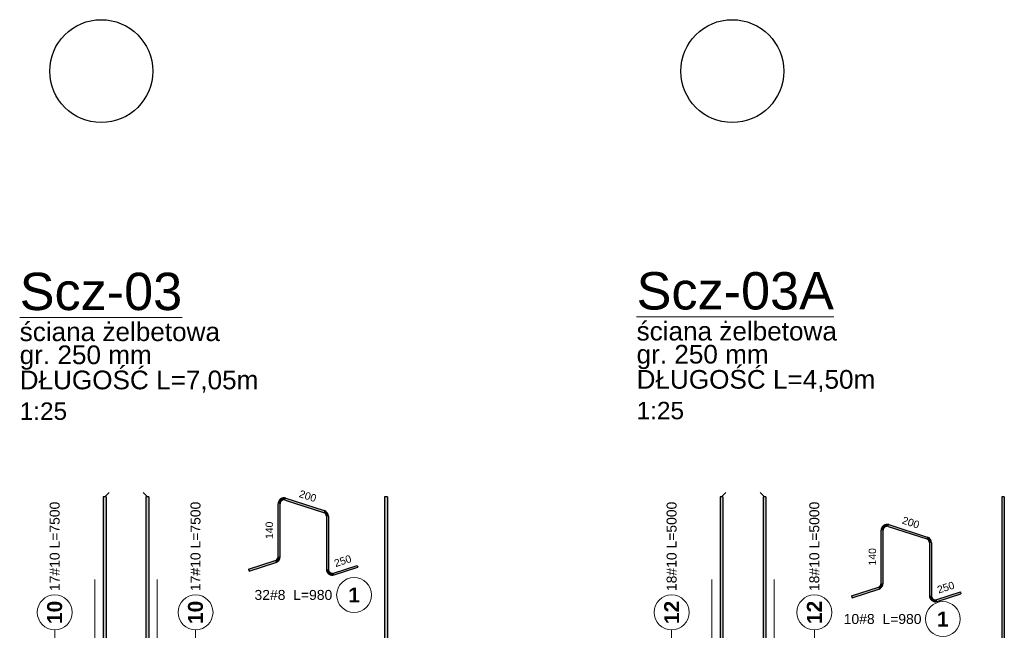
# Model space of a CAD drawing. Extents: x -1474 to 455485, y -101625 to 75879.
# Tile 19 of 31: x 307804 to 311754, y -87187 to -84735. Entities that reach past the tile are written whole.
import ezdxf

# ---------------------------------------------------------------- set-up
doc = ezdxf.new("R2010")
doc.units = 0
doc.header["$LTSCALE"] = 10
doc.header["$MEASUREMENT"] = 0
doc.linetypes.add('HIDDEN', pattern=[0.375, 0.25, -0.125])
doc.layers.add('P-Opis', color=1, linetype='Continuous', lineweight=18)
doc.layers.add('P-Przerywana', color=13, linetype='HIDDEN', lineweight=9)
for name, color, linetype in [('RCAD_kształt pręta', 7, 'Continuous'), ('RCAD_opis rozkładu', 7, 'Continuous'), ('RCAD_pręt wyrzucony', 130, 'Continuous')]:
    doc.layers.add(name, color=color, linetype=linetype)
doc.styles.add('_Fd Opis', font='arial.ttf')
doc.styles.add('style1', font='arial.ttf')
doc.styles.add('style3', font='arialbd.ttf')

msp = doc.modelspace()

# ---------------------------------------------------------------- hatches: boundary and pattern name
at = {"layer": 'RCAD_kształt pręta'}
for points in [[(308139.16431, -86650.27354), (308151.16431, -86650.27354), (308151.16431, -91012.93326), (308139.16431, -91012.93326)], [(308310.01651, -86650.27354), (308322.01651, -86650.27354), (308322.01651, -91012.93326), (308310.01651, -91012.93326)], [(310614.54029, -86650.27354), (310624.54029, -86650.27354), (310624.54029, -91012.93326), (310614.54029, -91012.93326)], [(310787.39249, -86650.27354), (310797.39249, -86650.27354), (310797.39249, -91012.93326), (310787.39249, -91012.93326)]]:
    msp.add_hatch(color=4, dxfattribs=at).paths.add_polyline_path(points, flags=0)
at = {"layer": 'RCAD_pręt wyrzucony'}
h = msp.add_hatch(color=4, dxfattribs=at)
edge = h.paths.add_edge_path(flags=0)
edge.add_line((308871.77129, -86655.81384), (308869.29916, -86663.42229))
edge.add_arc((308864.35489, -86678.6392), 16, 72, 180)
edge.add_line((308848.35489, -86678.6392), (308840.35489, -86678.6392))
edge.add_arc((308864.35489, -86678.6392), 24, 432, 540, ccw=False)
for points in [[(308848.35489, -86891.58071), (308840.35489, -86891.58071), (308840.35489, -86678.6392), (308848.35489, -86678.6392)], [(308869.29916, -86663.42229), (308871.77129, -86655.81384), (309025.78682, -86705.85652), (309023.31469, -86713.46497)], [(309267.06974, -86650.27354), (309279.06974, -86650.27354), (309279.06974, -91012.93326), (309267.06974, -91012.93326)], [(311744.44572, -86650.27354), (311754.44572, -86650.27354), (311754.44572, -91012.93326), (311744.44572, -91012.93326)], [(309034.37042, -86728.68188), (309042.37042, -86728.68188), (309042.37042, -86941.62339), (309034.37042, -86941.62339)], [(311268.07915, -86997.96618), (311260.07915, -86997.96618), (311260.07915, -86785.02467), (311268.07915, -86785.02467)], [(311289.02343, -86769.80776), (311291.49556, -86762.19931), (311445.51109, -86812.24199), (311443.03896, -86819.85044)], [(311454.09468, -86835.06735), (311462.09468, -86835.06735), (311462.09468, -87048.00886), (311454.09468, -87048.00886)], [(308724.33125, -86949.31545), (308721.85911, -86941.707), (308829.29916, -86906.79761), (308831.77129, -86914.40607)], [(309065.78682, -86964.44874), (309063.31469, -86956.84029), (309158.39405, -86925.94713), (309160.86619, -86933.55559)], [(311144.05552, -87055.70092), (311141.58338, -87048.09247), (311249.02343, -87013.18308), (311251.49556, -87020.79153)], [(311485.51109, -87070.83421), (311483.03896, -87063.22576), (311578.11832, -87032.3326), (311580.59046, -87039.94105)]]:
    msp.add_hatch(color=4, dxfattribs=at).paths.add_polyline_path(points, flags=0)
h = msp.add_hatch(color=4, dxfattribs=at)
edge = h.paths.add_edge_path(flags=0)
edge.add_line((309042.37042, -86728.68188), (309034.37042, -86728.68188))
edge.add_arc((309018.37042, -86728.68188), 16, 0, 72)
edge.add_line((309023.31469, -86713.46497), (309025.78682, -86705.85652))
edge.add_arc((309018.37042, -86728.68188), 24, 360, 432, ccw=False)
h = msp.add_hatch(color=4, dxfattribs=at)
edge = h.paths.add_edge_path(flags=0)
edge.add_line((311291.49556, -86762.19931), (311289.02343, -86769.80776))
edge.add_arc((311284.07915, -86785.02467), 16, 72, 180)
edge.add_line((311268.07915, -86785.02467), (311260.07915, -86785.02467))
edge.add_arc((311284.07915, -86785.02467), 24, 432, 540, ccw=False)
h = msp.add_hatch(color=4, dxfattribs=at)
edge = h.paths.add_edge_path(flags=0)
edge.add_line((311462.09468, -86835.06735), (311454.09468, -86835.06735))
edge.add_arc((311438.09468, -86835.06735), 16, 0, 72)
edge.add_line((311443.03896, -86819.85044), (311445.51109, -86812.24199))
edge.add_arc((311438.09468, -86835.06735), 24, 360, 432, ccw=False)
h = msp.add_hatch(color=4, dxfattribs=at)
edge = h.paths.add_edge_path(flags=0)
edge.add_line((308831.77129, -86914.40607), (308829.29916, -86906.79761))
edge.add_arc((308824.35489, -86891.58071), 16, -72, 0)
edge.add_line((308840.35489, -86891.58071), (308848.35489, -86891.58071))
edge.add_arc((308824.35489, -86891.58071), 24, 288, 360, ccw=False)
h = msp.add_hatch(color=4, dxfattribs=at)
edge = h.paths.add_edge_path(flags=0)
edge.add_line((309034.37042, -86941.62339), (309042.37042, -86941.62339))
edge.add_arc((309058.37042, -86941.62339), 16, 180, 288)
edge.add_line((309063.31469, -86956.84029), (309065.78682, -86964.44874))
edge.add_arc((309058.37042, -86941.62339), 24, 540, 648, ccw=False)
h = msp.add_hatch(color=4, dxfattribs=at)
edge = h.paths.add_edge_path(flags=0)
edge.add_line((311251.49556, -87020.79153), (311249.02343, -87013.18308))
edge.add_arc((311244.07915, -86997.96618), 16, -72, 0)
edge.add_line((311260.07915, -86997.96618), (311268.07915, -86997.96618))
edge.add_arc((311244.07915, -86997.96618), 24, 288, 360, ccw=False)
h = msp.add_hatch(color=4, dxfattribs=at)
edge = h.paths.add_edge_path(flags=0)
edge.add_line((311454.09468, -87048.00886), (311462.09468, -87048.00886))
edge.add_arc((311478.09468, -87048.00886), 16, 180, 288)
edge.add_line((311483.03896, -87063.22576), (311485.51109, -87070.83421))
edge.add_arc((311478.09468, -87048.00886), 24, 540, 648, ccw=False)

# ---------------------------------------------------------------- linework, layer by layer
for centre in [(308130.91045, -84941.13603), (310662.92772, -84941.13603)]:
    msp.add_circle(centre, 206.61689)
at = {"layer": 'P-Przerywana'}
for points in [[(308105.59041, -87352.93326), (308105.59041, -86981.88999)], [(308355.59041, -87352.93326), (308355.59041, -86981.88999)], [(310580.96639, -87352.93326), (310580.96639, -86981.88999)], [(310830.96639, -87352.93326), (310830.96639, -86981.88999)]]:
    msp.add_lwpolyline(points, dxfattribs=at)
at = {"layer": 'RCAD_kształt pręta', "color": 2, "lineweight": 5}
for p, q in [((308145.16431, -86650.27354), (308162.66431, -86632.77354)), ((308316.01651, -86650.27354), (308298.51651, -86632.77354)), ((310619.54029, -86650.27354), (310637.04029, -86632.77354)), ((310792.39249, -86650.27354), (310774.89249, -86632.77354))]:
    msp.add_line(p, q, dxfattribs=at)
at = {"layer": 'RCAD_kształt pręta', "color": 4}
for p, q in [((308139.16431, -86650.27354), (308139.16431, -91012.93326)), ((308151.16431, -86650.27354), (308139.16431, -86650.27354)), ((308151.16431, -86650.27354), (308151.16431, -91012.93326)), ((308310.01651, -86650.27354), (308310.01651, -91012.93326)), ((308322.01651, -86650.27354), (308310.01651, -86650.27354)), ((308322.01651, -86650.27354), (308322.01651, -91012.93326)), ((310614.54029, -86650.27354), (310614.54029, -91012.93326)), ((310624.54029, -86650.27354), (310614.54029, -86650.27354)), ((310624.54029, -86650.27354), (310624.54029, -91012.93326)), ((310787.39249, -86650.27354), (310787.39249, -91012.93326)), ((310797.39249, -86650.27354), (310787.39249, -86650.27354)), ((310797.39249, -86650.27354), (310797.39249, -91012.93326))]:
    msp.add_line(p, q, dxfattribs=at)
at = {"layer": 'RCAD_opis rozkładu', "color": 8, "lineweight": 0}
for p, q in [((307944.26833, -87184.70223), (307944.26833, -87592.93326)), ((308509.2826, -87184.70223), (308509.2826, -87592.93326)), ((310419.64431, -87184.70223), (310419.64431, -87352.93326)), ((310992.28848, -87184.70223), (310992.28848, -87352.93326))]:
    msp.add_line(p, q, dxfattribs=at)
for centre in [(307944.26833, -87114.70223), (308509.2826, -87114.70223), (310419.64431, -87114.70223), (310992.28848, -87114.70223)]:
    msp.add_circle(centre, 70, dxfattribs=at)
at = {"layer": 'RCAD_pręt wyrzucony', "color": 4}
for p, q in [((308840.35489, -86891.58071), (308840.35489, -86678.6392)), ((308848.35489, -86891.58071), (308848.35489, -86678.6392)), ((308869.29916, -86663.42229), (309023.31469, -86713.46497)), ((308871.77129, -86655.81384), (309025.78682, -86705.85652)), ((309267.06974, -86650.27354), (309267.06974, -91012.93326)), ((309279.06974, -86650.27354), (309267.06974, -86650.27354)), ((309279.06974, -86650.27354), (309279.06974, -91012.93326)), ((311744.44572, -86650.27354), (311744.44572, -91012.93326)), ((311754.44572, -86650.27354), (311744.44572, -86650.27354)), ((311754.44572, -86650.27354), (311754.44572, -91012.93326)), ((309034.37042, -86728.68188), (309034.37042, -86941.62339)), ((309042.37042, -86728.68188), (309042.37042, -86941.62339)), ((311260.07915, -86997.96618), (311260.07915, -86785.02467)), ((311268.07915, -86997.96618), (311268.07915, -86785.02467)), ((311289.02343, -86769.80776), (311443.03896, -86819.85044)), ((311291.49556, -86762.19931), (311445.51109, -86812.24199)), ((311454.09468, -86835.06735), (311454.09468, -87048.00886)), ((311462.09468, -86835.06735), (311462.09468, -87048.00886)), ((308721.85911, -86941.707), (308829.29916, -86906.79761)), ((308724.33125, -86949.31545), (308831.77129, -86914.40607)), ((308721.85911, -86941.707), (308724.33125, -86949.31545)), ((309063.31469, -86956.84029), (309158.39405, -86925.94713)), ((309065.78682, -86964.44874), (309160.86619, -86933.55559)), ((309158.39405, -86925.94713), (309160.86619, -86933.55559)), ((311141.58338, -87048.09247), (311249.02343, -87013.18308)), ((311144.05552, -87055.70092), (311251.49556, -87020.79153)), ((311483.03896, -87063.22576), (311578.11832, -87032.3326)), ((311578.11832, -87032.3326), (311580.59046, -87039.94105)), ((311141.58338, -87048.09247), (311144.05552, -87055.70092)), ((311485.51109, -87070.83421), (311580.59046, -87039.94105))]:
    msp.add_line(p, q, dxfattribs=at)
at = {"layer": 'RCAD_pręt wyrzucony', "color": 8, "lineweight": 0}
for centre in [(309145.47094, -87044.8429), (311507.89245, -87141.51814)]:
    msp.add_circle(centre, 70, dxfattribs=at)
at = {"layer": 'RCAD_pręt wyrzucony', "color": 4}
for centre, radius, start, end in [((308864.35489, -86678.6392), 24, 72, 180), ((308864.35489, -86678.6392), 16, 72, 180), ((309018.37042, -86728.68188), 16, 360, 72), ((309018.37042, -86728.68188), 24, 360, 72), ((311284.07915, -86785.02467), 24, 72, 180), ((311284.07915, -86785.02467), 16, 72, 180), ((311438.09468, -86835.06735), 16, 360, 72), ((311438.09468, -86835.06735), 24, 360, 72), ((308824.35489, -86891.58071), 16, 288, 0), ((308824.35489, -86891.58071), 24, 288, 0), ((309058.37042, -86941.62339), 24, 180, 288), ((309058.37042, -86941.62339), 16, 180, 288), ((311244.07915, -86997.96618), 16, 288, 0), ((311244.07915, -86997.96618), 24, 288, 0), ((311478.09468, -87048.00886), 24, 180, 288), ((311478.09468, -87048.00886), 16, 180, 288)]:
    msp.add_arc(centre, radius, start, end, dxfattribs=at)

# ---------------------------------------------------------------- texts
at = {"layer": 'P-Opis', "attachment_point": 4, "style": '_Fd Opis'}
for s, insert, char_height, width in [('{\\LScz-03}', (307803.62124, -85826.80223), 150, 652.1828104), ('{\\LScz-03A}', (310278.99722, -85824.40867), 150, 652.1828104), ('ściana żelbetowa', (307803.62124, -85988.21662), 75, 803.7687585), ('ściana żelbetowa', (310278.99722, -85985.82306), 75, 803.7687585), ('gr. 250 mm', (307803.62124, -86091.59516), 75, 529.8601637), ('gr. 250 mm', (310278.99722, -86089.2016), 75, 529.8601637), ('DŁUGOŚĆ L=7,05m', (307803.62124, -86188.25355), 75, 1016.1834925), ('DŁUGOŚĆ L=4,50m', (310278.99722, -86185.86), 75, 1016.1834925)]:
    msp.add_mtext(s, dxfattribs=dict(at, insert=insert, char_height=char_height, width=width))
at = {"layer": 'P-Opis', "char_height": 70, "attachment_point": 4, "style": '_Fd Opis'}
for insert in [(307803.62124, -86307.06421), (310278.99722, -86304.67066)]:
    msp.add_mtext('1:25', dxfattribs=dict(at, insert=insert))
at = {"layer": 'RCAD_opis rozkładu', "color": 2, "char_height": 40, "attachment_point": 5, "rotation": 90, "style": 'style1'}
for s, insert in [('17#10 L=7500', (307944.26833, -86849.61355)), ('17#10 L=7500', (308509.2826, -86849.61355)), ('18#10 L=5000', (310419.64431, -86849.61355)), ('18#10 L=5000', (310992.28848, -86849.61355))]:
    msp.add_mtext(s, dxfattribs=dict(at, insert=insert))
at = {"layer": 'RCAD_opis rozkładu', "color": 1, "char_height": 60, "attachment_point": 5, "rotation": 90, "style": 'style3'}
for s, insert in [('10', (307944.26833, -87114.70223)), ('10', (308509.2826, -87114.70223)), ('12', (310419.64431, -87114.70223)), ('12', (310992.28848, -87114.70223))]:
    msp.add_mtext(s, dxfattribs=dict(at, insert=insert))
at = {"layer": 'RCAD_pręt wyrzucony', "color": 1, "char_height": 30, "attachment_point": 5, "style": 'style1'}
for s, insert, rotation in [('200', (308959.59465, -86647.5482), 342), ('140', (308805.35489, -86785.10995), 90), ('200', (311379.31892, -86753.93367), 342), ('140', (311225.07915, -86891.49542), 90), ('250', (309100.03878, -86908.10673), 18), ('250', (311519.76304, -87014.4922), 18)]:
    msp.add_mtext(s, dxfattribs=dict(at, insert=insert, rotation=rotation))
at = {"layer": 'RCAD_pręt wyrzucony', "color": 2, "char_height": 40, "attachment_point": 5, "style": 'style1'}
for s, insert in [('32#8  L=980', (308901.82837, -87044.8429)), ('10#8  L=980', (311266.11891, -87141.51814))]:
    msp.add_mtext(s, dxfattribs=dict(at, insert=insert))
at = {"layer": 'RCAD_pręt wyrzucony', "color": 1, "char_height": 60, "attachment_point": 5, "style": 'style3'}
for insert in [(309145.47094, -87044.8429), (311507.89245, -87141.51814)]:
    msp.add_mtext('1', dxfattribs=dict(at, insert=insert))

doc.saveas('drawing.dxf')
